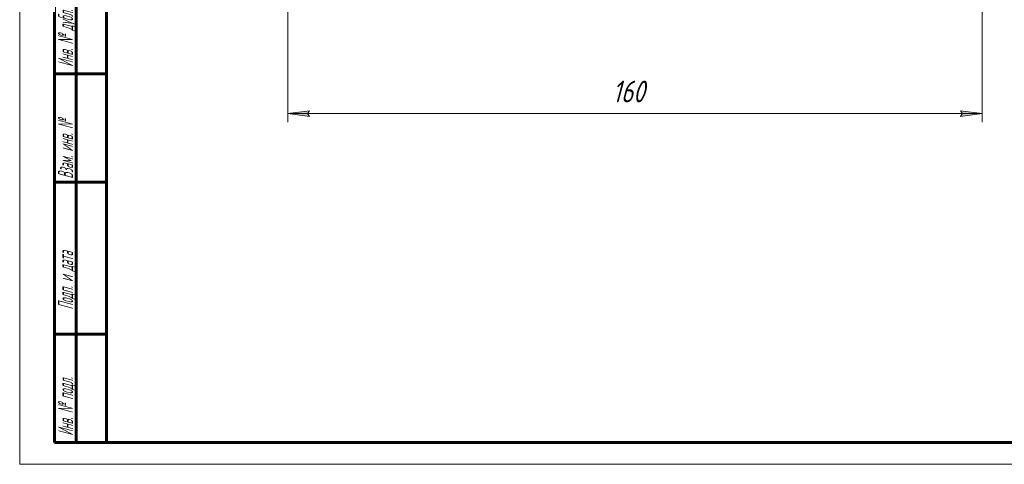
# Model space of a CAD drawing. Header units: millimetres. Extents: x 0 to 420, y 0 to 297.
# Tile 1 of 4: x 0 to 227, y 0 to 102. Entities that reach past the tile are written whole.
import ezdxf

# ---------------------------------------------------------------- set-up
doc = ezdxf.new("R2010")
doc.units = ezdxf.units.MM
doc.linetypes.add('K5LT_BASIC', pattern=[0])
doc.linetypes.add('K5LT_THIN', pattern=[0])
doc.layers.add('Системный слой', color=7, linetype='Continuous')
doc.layers.add('Системный слой (1)', color=251, linetype='Continuous', true_color=0x6c6c6c)
doc.styles.add('KDIMTEXTSTYLE', font='GOST_AU.SHX', dxfattribs={"width": 0.96, "oblique": 15, "height": 5})
doc.styles.add('KTEXTSTYLE', font='GOST_AU.SHX', dxfattribs={"width": 0.56, "height": 5})
doc.dimstyles.new('KDIMSTYLE (1.00)', dxfattribs={"dimtxt": 5, "dimasz": 1, "dimexe": 2, "dimexo": 0, "dimgap": 1, "dimtad": 1, "dimtxsty": 'KDIMTEXTSTYLE', "dimsah": 1, "dimcen": 0, "dimdle": 1, "dimadec": 0, "dimazin": 0, "dimtfac": 0.667, "dimtmove": 0, "dimatfit": 3, "dimfxl": 1, "dimtvp": 1, "dimtolj": 1, "dimtzin": 0, "dimarcsym": 0})

# ---------------------------------------------------------------- blocks, each defined once
blk = doc.blocks.new('D4')
at = {"layer": 'Системный слой (1)'}
for points in [[(66.31, 80.81), (66.81, 81.47), (61.81, 80.81), (66.81, 80.15)], [(216.81, 80.15), (221.81, 80.81), (216.81, 81.47), (217.31, 80.81)]]:
    blk.add_hatch(color=7, dxfattribs=at).paths.add_polyline_path(points)
at = {"layer": 'Системный слой (1)', "color": 7, "linetype": 'K5LT_THIN', "lineweight": 18, "true_color": 0xffffff}
for p, q in [((61.81, 128.92), (61.81, 78.81)), ((221.81, 128.92), (221.81, 78.81)), ((61.81, 80.81), (66.81, 81.47)), ((66.81, 80.15), (61.81, 80.81)), ((66.81, 81.47), (66.31, 80.81)), ((66.31, 80.81), (66.81, 80.15)), ((217.31, 80.81), (216.81, 81.47)), ((216.81, 81.47), (221.81, 80.81)), ((221.81, 80.81), (216.81, 80.15)), ((216.81, 80.15), (217.31, 80.81))]:
    blk.add_line(p, q, dxfattribs=at)
blk.add_wipeout([(136.6, 81.81), (136.6, 89.19), (146.61, 89.19), (146.61, 81.81)]).dxf.layer = 'Системный слой (1)'
blk.add_line((61.81, 80.81), (221.81, 80.81), dxfattribs=at)
at = {"layer": 'Системный слой (1)', "color": 7, "insert": (136.6, 88.4), "char_height": 5, "attachment_point": 1, "style": 'KTEXTSTYLE'}
blk.add_mtext('\\H5.0;\\W1.000;\\Q15;\\Q15;\\W0.960;160', dxfattribs=at)
blk = doc.blocks.new('KDIMARROW_01')
at = {"layer": 'Системный слой'}
blk.add_hatch(color=0, dxfattribs=at).paths.add_polyline_path([(0, 0), (-5, 0.66), (-4.5, 0), (-5, -0.66)])
at = {"layer": 'Системный слой', "color": 0, "linetype": 'K5LT_THIN', "lineweight": 18}
for p, q in [((-4.5, 0), (-5, 0.66)), ((-5, 0.66), (0, 0)), ((0, 0), (-5, -0.66)), ((-5, -0.66), (-4.5, 0))]:
    blk.add_line(p, q, dxfattribs=at)
at = {"layer": 'Системный слой (1)', "color": 0, "linetype": 'K5LT_THIN', "lineweight": 18}
blk.add_line((312.59, 162.92), (311.59, 162.92), dxfattribs=at)
blk = doc.blocks.new('U29')
at = {"color": 7, "linetype": 'K5LT_THIN', "lineweight": 18, "true_color": 0xffffff}
for p, q in [((0, 0), (0, 297)), ((420, 0), (0, 0))]:
    blk.add_line(p, q, dxfattribs=at)
at = {"color": 143, "linetype": 'K5LT_BASIC', "lineweight": 60, "true_color": 0x33acca}
for p, q in [((20, 5), (20, 292)), ((8, 5), (8, 150)), ((13, 5), (13, 150)), ((20, 90), (8, 90)), ((20, 65), (8, 65)), ((20, 30), (8, 30)), ((20, 5), (8, 5)), ((415, 5), (20, 5))]:
    blk.add_line(p, q, dxfattribs=at)
at = {"color": 7, "char_height": 3.5, "attachment_point": 1, "rotation": 90, "style": 'KTEXTSTYLE'}
for s, insert in [('\\H5.0;\\W1.000;\\Q15;\\Q15;\\W0.560;\\H3.50;Инв. № дубл.', (8.82, 91.57)), ('\\H5.0;\\W1.000;\\Q15;\\Q15;\\W0.560;\\H3.50;Взам. инв. №', (8.82, 65.8)), ('\\H5.0;\\W1.000;\\Q15;\\Q15;\\W0.560;\\H3.50;Подп. и дата', (8.82, 35.66)), ('\\H5.0;\\W1.000;\\Q15;\\Q15;\\W0.560;\\H3.50;Инв. № подл.', (8.82, 6.57))]:
    blk.add_mtext(s, dxfattribs=dict(at, insert=insert))

msp = doc.modelspace()

# ---------------------------------------------------------------- dimensions: what is measured, and where the dimension line sits
at = {"layer": 'Системный слой (1)', "color": 7}
dim = msp.add_linear_dim(base=(61.814, 80.81), p1=(221.814, 128.919), p2=(61.814, 128.919), dimstyle='KDIMSTYLE (1.00)', override={"dimexo": 0, "dimpost": '\\H5.0;\\W0.960;\\Q15;<>', "dimblk1": 'KDIMARROW_01', "dimblk2": 'KDIMARROW_01', "dimse1": 0, "dimse2": 0, "dimclrt": 7, "dimtol": 1, "dimtp": 0, "dimtm": 0, "dimtdec": 5, "dimtolj": 1}, dxfattribs=at)
dim.commit()
dim.dimension.update_dxf_attribs({"geometry": 'D4', "text_midpoint": (141.814, 80.81), "dimtype": 160})

# ---------------------------------------------------------------- next in the draw order: block references
msp.add_blockref('U29', (0, 0))

doc.saveas('drawing.dxf')
